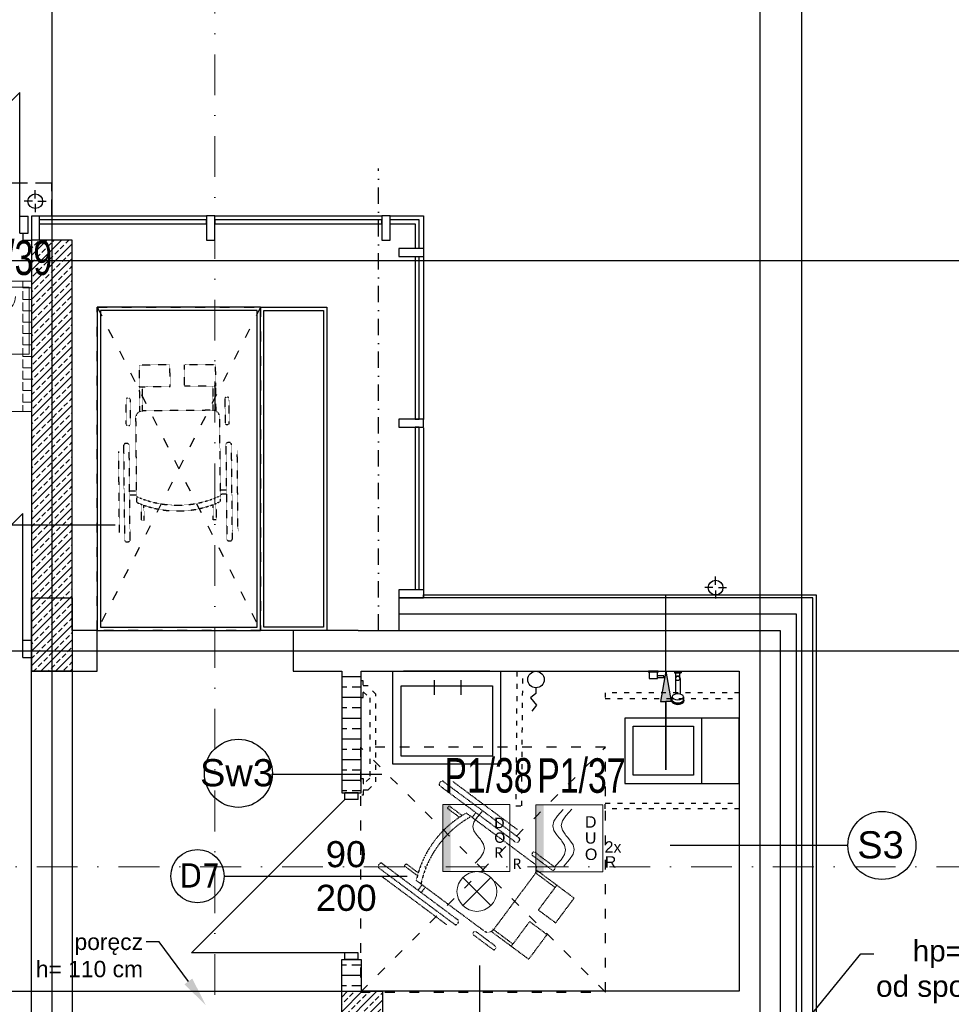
# Model space of a CAD drawing. Header units: millimetres. Extents: x -7023 to 53801, y 9849 to 33561.
# Tile 104 of 256: x 11842 to 12413, y 18926 to 19529. Entities that reach past the tile are written whole.
import ezdxf

# ---------------------------------------------------------------- set-up
doc = ezdxf.new("R2010")
doc.units = ezdxf.units.MM
for name, pattern in [('ACAD_ISO03W100', [30, 12, -18]), ('DASHDOT', [1, 0.5, -0.25, 0, -0.25]), ('DASHDOTX2', [2, 1, -0.5, 0, -0.5]), ('DASHED', [0.75, 0.5, -0.25]), ('DOT', [0.25, 0, -0.25])]:
    doc.linetypes.add(name, pattern=pattern)
doc.layers.get('0').update_dxf_attribs({"lineweight": 9})
doc.layers.add('.IE_podklad', color=252, linetype='Continuous')
doc.layers.add('PA_Instalacja pożarowa', color=1, linetype='Continuous', lineweight=5)
doc.layers.add('PA_Instalacja pożarowa_opis', color=7, linetype='Continuous', lineweight=5)
doc.styles.add('AAT', font='calibri.ttf')
doc.styles.add('Opisowy', font='arial.ttf')
doc.styles.add('q-arch-ARIAL01', font='arial.ttf', dxfattribs={"width": 0.7})
doc.styles.get("Standard").update_dxf_attribs({"font": 'arial.ttf'})
doc.linetypes.add('ZIGZAG', pattern='A,0.00254,-5.08,[131,ltypeshp.shx,S=5.08,R=0,X=-5.08,Y=0],-10.16,[131,ltypeshp.shx,S=5.08,R=180,X=5.08,Y=0],-5.08', length=20.32254)

# ---------------------------------------------------------------- blocks, each defined once
blk = doc.blocks.new('*U72')
at = {"color": 1}
blk.add_wipeout([(-20.5, -20.5), (20.5, -20.5), (20.5, 20.5), (-20.5, 20.5)], dxfattribs=at)
at = {"lineweight": 5}
h = blk.add_hatch(color=1, dxfattribs=at)
h.paths.add_polyline_path([(-15.7, 0), (-15.7, 20.5), (-20.5, 20.5), (-20.5, 0)])
h.paths.add_polyline_path([(-15.7, -20.5), (-15.7, 0), (-20.5, 0), (-20.5, -20.5)])
at = {"color": 1, "linetype": 'Continuous', "lineweight": 5}
for p, q in [((-9.41, 10.54), (-7.3, 13.76)), ((-7.3, 13.76), (-3.78, 17.69)), ((-4.18, 10.63), (-2.07, 13.86)), ((-2.07, 13.86), (1.45, 17.79)), ((-10.11, 7.66), (-9.41, 10.54)), ((-9.41, 4.79), (-10.11, 7.66)), ((-4.89, 7.76), (-4.18, 10.63)), ((-4.18, 4.89), (-4.89, 7.76)), ((-7.84, 2.39), (-9.41, 4.79)), ((-7.3, 1.56), (-7.84, 2.39)), ((-6.18, 0.32), (-7.3, 1.56)), ((-6.18, 0.32), (-5.06, -0.93)), ((-2.61, 2.48), (-4.18, 4.89)), ((-2.07, 1.66), (-2.61, 2.48)), ((-0.95, 0.41), (-2.07, 1.66)), ((-0.95, 0.41), (0.16, -0.84)), ((-5.06, -0.93), (-4.52, -1.75)), ((-4.52, -1.75), (-2.95, -4.16)), ((-2.95, -4.16), (-2.25, -7.03)), ((0.16, -0.84), (0.7, -1.66)), ((0.7, -1.66), (2.27, -4.06)), ((2.27, -4.06), (2.98, -6.94)), ((-2.95, -9.9), (-5.06, -13.13)), ((-2.25, -7.03), (-2.95, -9.9)), ((2.27, -9.81), (0.16, -13.04)), ((2.98, -6.94), (2.27, -9.81)), ((-5.06, -13.13), (-8.58, -17.06)), ((0.16, -13.04), (-3.36, -16.97))]:
    blk.add_line(p, q, dxfattribs=at)
at = {"color": 1, "lineweight": 5}
blk.add_lwpolyline([(-20.5, 20.5), (20.5, 20.5), (20.5, -20.5), (-20.5, -20.5)], close=True, dxfattribs=at)
for s, p in [('D', (9.56, 6.52)), ('U', (9.56, -3.26)), ('2x', (21.62, -8.81)), ('O', (9.56, -13.29)), ('R', (21.74, -17.95))]:
    blk.add_text(s, height=7, dxfattribs=at).set_placement(p)
at = {"color": 1, "flags": 7}
blk.add_attdef('DUO-6046', (13.18, -19.1), '', height=0.7, dxfattribs=at)
blk = doc.blocks.new('WZ-31')
for points in [[(7.09, 7.13), (-7.11, -7.11)], [(7.11, -7.11), (-7.11, 7.11)]]:
    blk.add_lwpolyline(points)
blk.add_circle((0, 0), 10.06)
blk = doc.blocks.new('*U74')
blk.add_wipeout([(-20.5, -20.5), (20.5, -20.5), (20.5, 20.5), (-20.5, 20.5)])
at = {"lineweight": 5}
h = blk.add_hatch(color=256, dxfattribs=at)
h.paths.add_polyline_path([(-15.7, 0), (-15.7, 20.5), (-20.5, 20.5), (-20.5, 0)])
h.paths.add_polyline_path([(-15.7, -20.5), (-15.7, 0), (-20.5, 0), (-20.5, -20.5)])
for p, q in [((-1.55, 9.82), (0.38, 12.77)), ((0.38, 12.77), (3.6, 16.37)), ((-2.19, 7.19), (-1.55, 9.82)), ((-1.55, 4.56), (-2.19, 7.19)), ((-0.11, 2.36), (-1.55, 4.56)), ((0.38, 1.61), (-0.11, 2.36)), ((1.41, 0.47), (0.38, 1.61)), ((1.41, 0.47), (2.43, -0.68)), ((2.43, -0.68), (2.92, -1.43)), ((2.92, -1.43), (4.36, -3.63)), ((4.36, -3.63), (5.01, -6.26)), ((2.43, -11.84), (-0.79, -15.44)), ((4.36, -8.89), (2.43, -11.84)), ((5.01, -6.26), (4.36, -8.89))]:
    blk.add_line(p, q, dxfattribs=at)
blk.add_lwpolyline([(-20.5, 20.5), (20.5, 20.5), (20.5, -20.5), (-20.5, -20.5)], close=True, dxfattribs=at)
at = {"lineweight": 5, "style": 'AAT'}
for s, p in [('D', (11.03, 6.06)), ('O', (11.03, -2.89)), ('R', (11.03, -12.07)), ('R', (22.28, -18.9))]:
    blk.add_text(s, height=6.41, dxfattribs=at).set_placement(p)
blk = doc.blocks.new('ROP-4001M')
blk.add_wipeout([(-21.24, 0), (19.76, 0), (19.76, 41), (-21.24, 41)])
at = {"linetype": 'DOT'}
blk.add_hatch(color=256, dxfattribs=at).paths.add_polyline_path([(-21.24, 41), (-16.43, 41), (-16.43, 0), (-21.24, 0)])
at = {"lineweight": 5}
blk.add_line((1.18, 25.1), (1.18, 5.02), dxfattribs=at)
for points in [[(-21.24, 41), (19.76, 41), (19.76, 0), (-21.24, 0)], [(-21.24, 41), (-16.43, 41), (-16.43, 0), (-21.24, 0)]]:
    blk.add_lwpolyline(points, close=True, dxfattribs=at)
blk.add_arc((1.18, 35.15), 10.04, 180, 0, dxfattribs=at)
blk = doc.blocks.new('umywalka niepeł')
at = {"layer": '.IE_podklad'}
for p, q in [((12.63, 9.75), (12.63, 0.75)), ((29.06, 9.75), (29.06, 0.75))]:
    blk.add_line(p, q, dxfattribs=at)
for points in [[(-12.61, 15.26), (53.39, 15.26), (53.39, -41.74), (-12.61, -41.74)], [(-7.61, 6.26), (48.39, 6.26), (48.39, -36.74), (-7.61, -36.74)]]:
    blk.add_lwpolyline(points, close=True, dxfattribs=at)
blk.add_lwpolyline([(46.79, 15.26), (-6.01, 15.26)], dxfattribs=at)
blk = doc.blocks.new('kibel')
at = {"layer": '.IE_podklad'}
for points in [[(0, 0), (70, 0), (70, 40), (0, 40)], [(70, 40), (46.91, 40), (46.91, 0), (70, 0)], [(5, 35), (41.91, 35), (41.91, 5), (5, 5)]]:
    blk.add_lwpolyline(points, close=True, dxfattribs=at)
blk = doc.blocks.new('A$C4CB01652')
at = {"layer": '.IE_podklad'}
for p, q in [((0, 0), (-0.5, 0)), ((-0.5, 0), (-0.5, -0.49)), ((0, -6), (0, 0)), ((-4.5, -0.49), (-4.5, -5.51)), ((-0.5, -0.49), (-4.5, -0.49)), ((-4.5, -5.51), (-3.81, -5.51)), ((-3.81, -5.51), (-3.81, -9.41)), ((-3.81, -5.51), (-2.78, -5.51)), ((-2.78, -9.41), (-2.78, -5.51)), ((-2.78, -5.51), (-0.5, -5.51)), ((-0.5, -5.51), (-0.5, -0.49)), ((-0.5, -5.51), (-0.5, -6)), ((-0.5, -6), (0, -6)), ((-3.81, -9.41), (-2.78, -9.41)), ((-0.5, -16.02), (-0.5, -20.02))]:
    blk.add_line(p, q, dxfattribs=at)
at = {"layer": '.IE_podklad', "ltscale": 0.03}
for p, q in [((-17.63, -14.24, 0), (-18.14, -14.24, 0)), ((-17.63, -14.52, 0), (-15.65, -14.52, 0)), ((-16.84, -14.52, 0), (-15.65, -14.52, 0)), ((-4.4, -16.62, 0), (-13.95, -16.62, 0)), ((-4.4, -16.72, 0), (-1, -16.72)), ((-17.63, -21.79, 0), (-18.14, -21.79, 0)), ((-17.63, -21.79, 0), (-18.14, -21.79, 0)), ((-17.63, -21.52, 0), (-15.65, -21.52, 0)), ((-16.84, -21.52, 0), (-17.1, -21.67, 0)), ((-15.65, -21.52, 0), (-16.84, -21.52, 0)), ((-4.4, -19.42, 0), (-13.95, -19.42, 0)), ((-4.4, -19.32, 0), (-1, -19.32))]:
    blk.add_line(p, q, dxfattribs=at)
at = {"layer": '.IE_podklad', "ltscale": 0.3}
for p, q in [((0, -16.02), (-1, -16.02)), ((-1, -16.02), (-1, -20.02)), ((0, -16.02), (0, -20.02)), ((0, -20.02), (-1, -20.02))]:
    blk.add_line(p, q, dxfattribs=at)
at = {"layer": '.IE_podklad', "ltscale": 0.03}
blk.add_circle((-4.4, -18.02, 0), 1.3, dxfattribs=at)
blk.add_arc((-4.4, -18.02, 0), 1.4, 270, 90, dxfattribs=at)
for centre, start_param, end_param in [((-18.14, -18.02, 0), 0, 3.141593), ((-17.63, -18.02, 0), -0.384776, 3.526331)]:
    blk.add_ellipse(centre, major_axis=(0, 3.78), ratio=0.563059, start_param=start_param, end_param=end_param, dxfattribs=at)
at = {"layer": '.IE_podklad', "ltscale": 0.03, "extrusion": (0, 0, -1)}
blk.add_ellipse((-17.63, -18.02, 0), major_axis=(0, 3.5), ratio=0.528596, start_param=3.141593, end_param=6.283185, dxfattribs=at)
blk.add_ellipse((-15.65, -18.02, 0), major_axis=(0, 3.5), ratio=0.528596, dxfattribs=at)
blk = doc.blocks.new('A$C1DFA66E7')
at = {"layer": '.IE_podklad'}
blk.add_lwpolyline([(0, 5.07), (0, 8.45), (3.44, 11.29), (-0.26, 15.76), (2.53, 19.42)], dxfattribs=at)
blk.add_circle((0, 0), 5.07, dxfattribs=at)

msp = doc.modelspace()

# ---------------------------------------------------------------- hatches: boundary and pattern name
at = {"layer": '.IE_podklad'}
h = msp.add_hatch(color=256, dxfattribs=at)
h.dxf.hatch_style = 1
h.paths.add_polyline_path([(12238, 19111.62), (12241.27, 19111.62), (12238, 19130.18), (12234.74, 19111.62)])
at = {"layer": '.IE_podklad', "transparency": 33554648}
h = msp.add_hatch(dxfattribs=at)
h.set_pattern_fill('ANSI33', color=256)
h.set_pattern_definition([(45, (36031.774, 13737.027), (-4.490128, 4.490128), []), (45, (36036.264, 13737.027), (-4.490128, 4.490128), [3.175, -1.5875])])
h.paths.add_polyline_path([(12064.56, 18934.18), (12052.06, 18934.18), (12052.06, 18921.68), (12064.56, 18921.68)])
h.paths.add_polyline_path([(12052.06, 18934.18), (12039.56, 18934.18), (12039.56, 18921.68), (12052.06, 18921.68)])
h.paths.add_polyline_path([(12052.06, 18921.68), (12039.56, 18921.68), (12039.56, 18909.18), (12052.06, 18909.18)])
h.paths.add_polyline_path([(12064.56, 18921.68), (12052.06, 18921.68), (12052.06, 18909.18), (12064.56, 18909.18)])

# ---------------------------------------------------------------- linework, layer by layer
at = {"layer": '.IE_podklad', "ltscale": 25}
for p, q in [((11862.06, 19964.01), (11862.06, 17871.88)), ((12295.56, 19964.01), (12295.56, 17871.88)), ((12321.06, 19964.01), (12321.06, 17871.88)), ((10554.1, 19381.68), (13853.09, 19381.68)), ((10554.1, 19142.68), (13536.66, 19142.68))]:
    msp.add_line(p, q, dxfattribs=at)
at = {"layer": '.IE_podklad', "linetype": 'DASHDOT', "lineweight": 13, "ltscale": 50}
msp.add_line((11961.89, 19708.42), (11961.89, 18923.91), dxfattribs=at)
at = {"layer": '.IE_podklad'}
for p, q in [((11762.06, 19404.35), (11842.37, 19484.67)), ((11842.37, 19404.35), (11842.37, 19484.67)), ((11842.37, 19408.82), (11847.56, 19408.82)), ((11842.37, 19398.46), (11842.37, 19408.82)), ((11847.56, 19398.46), (11847.56, 19408.82)), ((11849.56, 19409.18), (11956.79, 19409.18)), ((11956.79, 19406.63), (11854.56, 19406.63)), ((11956.79, 19404.13), (11956.79, 19406.63)), ((11961.79, 19409.18), (12064.22, 19409.18)), ((12064.22, 19406.63), (11961.79, 19406.63)), ((12069.22, 19409.18), (12089.56, 19409.18)), ((12087.01, 19406.63), (12069.22, 19406.63)), ((12087.01, 19389.18), (12087.01, 19406.63)), ((12089.56, 19409.18), (12089.56, 19389.18)), ((11854.56, 19404.13), (11956.79, 19404.13)), ((11961.79, 19404.13), (12064.22, 19404.13)), ((12069.22, 19404.13), (12084.51, 19404.13)), ((12084.51, 19404.13), (12084.51, 19389.18)), ((11842.37, 19398.46), (11847.56, 19398.46)), ((11844.25, 19398.57), (11844.25, 19394.18)), ((11844.25, 19394.18), (11849.56, 19394.18)), ((11849.56, 19393.83), (11849.9, 19394.18)), ((11849.56, 19384.85), (11858.88, 19394.18)), ((11849.56, 19375.87), (11867.86, 19394.18)), ((11874.56, 19394.18), (11849.56, 19394.18)), ((11849.56, 19389.34), (11850.31, 19390.1)), ((11851.43, 19391.22), (11853.68, 19393.47)), ((11855.92, 19386.73), (11858.17, 19388.98)), ((11859.29, 19390.1), (11861.54, 19392.34)), ((11862.66, 19393.47), (11863.37, 19394.18)), ((11867.15, 19388.98), (11869.39, 19391.22)), ((11870.52, 19392.34), (11872.35, 19394.18)), ((11874.56, 19175.18), (11874.56, 19394.18)), ((11956.79, 19394.18), (11961.79, 19394.18)), ((12064.22, 19394.18), (12069.22, 19394.18)), ((12089.56, 19389.18), (12074.56, 19389.18)), ((12074.56, 19389.18), (12074.56, 19384.18)), ((12089.56, 19389.18), (12089.56, 19384.18)), ((11852.56, 19383.36), (11854.8, 19385.61)), ((11860.41, 19382.24), (11862.66, 19384.49)), ((11863.78, 19385.61), (11866.03, 19387.85)), ((11868.27, 19381.12), (11870.52, 19383.36)), ((11871.64, 19384.49), (11873.88, 19386.73)), ((12074.56, 19384.18), (12089.56, 19384.18)), ((12084.51, 19384.18), (12084.51, 19284.62)), ((12087.01, 19284.62), (12087.01, 19384.18)), ((12089.56, 19384.18), (12089.56, 19284.31)), ((11849.56, 19380.36), (11851.43, 19382.24)), ((11853.68, 19375.51), (11855.92, 19377.75)), ((11857.05, 19378.87), (11859.29, 19381.12)), ((11861.54, 19374.38), (11863.78, 19376.63)), ((11864.9, 19377.75), (11867.15, 19380)), ((11872.76, 19376.63), (11874.56, 19378.42)), ((11850.31, 19372.14), (11852.56, 19374.38)), ((11858.17, 19371.02), (11860.41, 19373.26)), ((11866.03, 19369.89), (11868.27, 19372.14)), ((11869.39, 19373.26), (11871.64, 19375.51)), ((11851.43, 19364.28), (11853.68, 19366.53)), ((11854.8, 19367.65), (11857.05, 19369.89)), ((11859.29, 19363.16), (11861.54, 19365.4)), ((11862.66, 19366.53), (11864.9, 19368.77)), ((11867.15, 19362.04), (11869.39, 19364.28)), ((11870.52, 19365.4), (11872.76, 19367.65)), ((11873.88, 19368.77), (11874.56, 19369.44)), ((11852.56, 19356.42), (11854.8, 19358.67)), ((11855.92, 19359.79), (11858.17, 19362.04)), ((11863.78, 19358.67), (11866.03, 19360.91)), ((11871.64, 19357.55), (11873.88, 19359.79)), ((11857.05, 19351.93), (11859.29, 19354.18)), ((11860.41, 19355.3), (11862.66, 19357.55)), ((11864.9, 19350.81), (11867.15, 19353.05)), ((11868.27, 19354.18), (11870.52, 19356.42)), ((11853.68, 19348.56), (11855.92, 19350.81)), ((11858.17, 19344.07), (11860.41, 19346.32)), ((11861.54, 19347.44), (11863.78, 19349.69)), ((11869.39, 19346.32), (11871.64, 19348.56)), ((11872.76, 19349.69), (11874.56, 19351.48)), ((11854.8, 19340.71), (11857.05, 19342.95)), ((11862.66, 19339.58), (11864.9, 19341.83)), ((11866.03, 19342.95), (11868.27, 19345.2)), ((11870.52, 19338.46), (11872.76, 19340.71)), ((11873.88, 19341.83), (11874.56, 19342.5)), ((11851.43, 19337.34), (11853.68, 19339.58)), ((11855.92, 19332.85), (11858.17, 19335.09)), ((11859.29, 19336.22), (11861.54, 19338.46)), ((11867.15, 19335.09), (11869.39, 19337.34)), ((11852.56, 19329.48), (11854.8, 19331.73)), ((11860.41, 19328.36), (11862.66, 19330.6)), ((11863.78, 19331.73), (11866.03, 19333.97)), ((11868.27, 19327.24), (11870.52, 19329.48)), ((11871.64, 19330.6), (11873.88, 19332.85)), ((11853.68, 19321.62), (11855.92, 19323.87)), ((11857.05, 19324.99), (11859.29, 19327.24)), ((11861.54, 19320.5), (11863.78, 19322.75)), ((11864.9, 19323.87), (11867.15, 19326.11)), ((11872.76, 19322.75), (11874.56, 19324.54)), ((11849.56, 19295.05), (11874.56, 19320.05)), ((11850.31, 19318.26), (11852.56, 19320.5)), ((11854.8, 19313.77), (11857.05, 19316.01)), ((11858.17, 19317.13), (11860.41, 19319.38)), ((11866.03, 19316.01), (11868.27, 19318.26)), ((11869.39, 19319.38), (11871.64, 19321.62)), ((11849.56, 19286.07), (11874.56, 19311.07)), ((11851.43, 19310.4), (11853.68, 19312.64)), ((11859.29, 19309.28), (11861.54, 19311.52)), ((11862.66, 19312.64), (11864.9, 19314.89)), ((11867.15, 19308.15), (11869.39, 19310.4)), ((11870.52, 19311.52), (11872.76, 19313.77)), ((11873.88, 19314.89), (11874.56, 19315.56)), ((11849.56, 19308.52), (11850.31, 19309.28)), ((11852.56, 19302.54), (11854.8, 19304.79)), ((11855.92, 19305.91), (11858.17, 19308.15)), ((11863.78, 19304.79), (11866.03, 19307.03)), ((11871.64, 19303.66), (11873.88, 19305.91)), ((11849.56, 19277.09), (11874.56, 19302.09)), ((11849.56, 19299.54), (11851.43, 19301.42)), ((11857.05, 19298.05), (11859.29, 19300.3)), ((11860.41, 19301.42), (11862.66, 19303.66)), ((11864.9, 19296.93), (11867.15, 19299.17)), ((11868.27, 19300.3), (11870.52, 19302.54)), ((11849.56, 19268.11), (11874.56, 19293.11)), ((11850.31, 19291.32), (11852.56, 19293.56)), ((11853.68, 19294.68), (11855.92, 19296.93)), ((11858.17, 19290.19), (11860.41, 19292.44)), ((11861.54, 19293.56), (11863.78, 19295.81)), ((11869.39, 19292.44), (11871.64, 19294.68)), ((11872.76, 19295.81), (11874.56, 19297.6)), ((11854.8, 19286.83), (11857.05, 19289.07)), ((11862.66, 19285.7), (11864.9, 19287.95)), ((11866.03, 19289.07), (11868.27, 19291.32)), ((11870.52, 19284.58), (11872.76, 19286.83)), ((11873.88, 19287.95), (11874.56, 19288.62)), ((11849.56, 19259.13), (11874.56, 19284.13)), ((11849.56, 19281.58), (11850.31, 19282.34)), ((11851.43, 19283.46), (11853.68, 19285.7)), ((11855.92, 19278.97), (11858.17, 19281.21)), ((11859.29, 19282.34), (11861.54, 19284.58)), ((11863.78, 19277.85), (11866.03, 19280.09)), ((11867.15, 19281.21), (11869.39, 19283.46)), ((12074.56, 19284.62), (12074.56, 19279.62)), ((12084.51, 19284.62), (12087.01, 19284.62)), ((11849.56, 19250.15), (11874.56, 19275.15)), ((11849.56, 19272.6), (11851.43, 19274.48)), ((11852.56, 19275.6), (11854.8, 19277.85)), ((11860.41, 19274.48), (11862.66, 19276.72)), ((11868.27, 19273.36), (11870.52, 19275.6)), ((11871.64, 19276.72), (11873.88, 19278.97)), ((12084.51, 19279.62), (12084.51, 19180.07)), ((12087.01, 19279.62), (12084.51, 19279.62)), ((12087.01, 19180.07), (12087.01, 19279.62)), ((12089.56, 19279.31), (12089.56, 19175.07)), ((11853.68, 19267.74), (11855.92, 19269.99)), ((11857.05, 19271.11), (11859.29, 19273.36)), ((11861.54, 19266.62), (11863.78, 19268.87)), ((11864.9, 19269.99), (11867.15, 19272.23)), ((11869.39, 19265.5), (11871.64, 19267.74)), ((11872.76, 19268.87), (11874.56, 19270.66)), ((11849.56, 19241.17), (11874.56, 19266.17)), ((11850.31, 19264.37), (11852.56, 19266.62)), ((11854.8, 19259.88), (11857.05, 19262.13)), ((11858.17, 19263.25), (11860.41, 19265.5)), ((11866.03, 19262.13), (11868.27, 19264.37)), ((11873.88, 19261.01), (11874.56, 19261.68)), ((11849.56, 19232.19), (11874.56, 19257.19)), ((11851.43, 19256.52), (11853.68, 19258.76)), ((11859.29, 19255.39), (11861.54, 19257.64)), ((11862.66, 19258.76), (11864.9, 19261.01)), ((11867.15, 19254.27), (11869.39, 19256.52)), ((11870.52, 19257.64), (11872.76, 19259.88)), ((11849.56, 19254.64), (11850.31, 19255.39)), ((11852.56, 19248.66), (11854.8, 19250.9)), ((11855.92, 19252.03), (11858.17, 19254.27)), ((11860.41, 19247.54), (11862.66, 19249.78)), ((11863.78, 19250.9), (11866.03, 19253.15)), ((11871.64, 19249.78), (11873.88, 19252.03)), ((11849.56, 19223.21), (11874.56, 19248.21)), ((11849.56, 19245.66), (11851.43, 19247.54)), ((11857.05, 19244.17), (11859.29, 19246.41)), ((11864.9, 19243.05), (11867.15, 19245.29)), ((11868.27, 19246.41), (11870.52, 19248.66)), ((11872.76, 19241.92), (11874.56, 19243.72)), ((11849.56, 19214.23), (11874.56, 19239.23)), ((11850.31, 19237.43), (11852.56, 19239.68)), ((11853.68, 19240.8), (11855.92, 19243.05)), ((11858.17, 19236.31), (11860.41, 19238.56)), ((11861.54, 19239.68), (11863.78, 19241.92)), ((11869.39, 19238.56), (11871.64, 19240.8)), ((11851.43, 19229.58), (11853.68, 19231.82)), ((11854.8, 19232.94), (11857.05, 19235.19)), ((11862.66, 19231.82), (11864.9, 19234.07)), ((11866.03, 19235.19), (11868.27, 19237.43)), ((11870.52, 19230.7), (11872.76, 19232.94)), ((11873.88, 19234.07), (11874.56, 19234.74)), ((11762.06, 19144.7), (11844.25, 19226.9)), ((11844.25, 19144.7), (11844.25, 19226.9)), ((11849.56, 19205.25), (11874.56, 19230.25)), ((11849.56, 19227.7), (11850.31, 19228.45)), ((11855.92, 19225.09), (11858.17, 19227.33)), ((11859.29, 19228.45), (11861.54, 19230.7)), ((11863.78, 19223.96), (11866.03, 19226.21)), ((11867.15, 19227.33), (11869.39, 19229.58)), ((11833.44, 19219.9), (11900.91, 19219.9)), ((11849.56, 19196.27), (11874.56, 19221.27)), ((11849.56, 19218.72), (11851.43, 19220.6)), ((11852.56, 19221.72), (11854.8, 19223.96)), ((11857.05, 19217.23), (11859.29, 19219.47)), ((11860.41, 19220.6), (11862.66, 19222.84)), ((11868.27, 19219.47), (11870.52, 19221.72)), ((11871.64, 19222.84), (11873.88, 19225.09)), ((11853.68, 19213.86), (11855.92, 19216.11)), ((11861.54, 19212.74), (11863.78, 19214.98)), ((11864.9, 19216.11), (11867.15, 19218.35)), ((11869.39, 19211.62), (11871.64, 19213.86)), ((11872.76, 19214.98), (11874.56, 19216.78)), ((11849.56, 19187.29), (11874.56, 19212.29)), ((11850.31, 19210.49), (11852.56, 19212.74)), ((11854.8, 19206), (11857.05, 19208.25)), ((11858.17, 19209.37), (11860.41, 19211.62)), ((11866.03, 19208.25), (11868.27, 19210.49)), ((11873.88, 19207.13), (11874.56, 19207.8)), ((11849.56, 19178.31), (11874.56, 19203.31)), ((11849.56, 19200.76), (11850.31, 19201.51)), ((11851.43, 19202.64), (11853.68, 19204.88)), ((11859.29, 19201.51), (11861.54, 19203.76)), ((11862.66, 19204.88), (11864.9, 19207.13)), ((11867.15, 19200.39), (11869.39, 19202.64)), ((11870.52, 19203.76), (11872.76, 19206)), ((11852.56, 19194.78), (11854.8, 19197.02)), ((11855.92, 19198.15), (11858.17, 19200.39)), ((11860.41, 19193.66), (11862.66, 19195.9)), ((11863.78, 19197.02), (11866.03, 19199.27)), ((11871.64, 19195.9), (11873.88, 19198.15)), ((11849.56, 19169.33), (11874.56, 19194.33)), ((11849.56, 19191.78), (11851.43, 19193.66)), ((11857.05, 19190.29), (11859.29, 19192.53)), ((11864.9, 19189.17), (11867.15, 19191.41)), ((11868.27, 19192.53), (11870.52, 19194.78)), ((11872.76, 19188.04), (11874.56, 19189.84)), ((11849.56, 19160.35), (11874.56, 19185.35)), ((11850.31, 19183.55), (11852.56, 19185.8)), ((11853.68, 19186.92), (11855.92, 19189.17)), ((11858.17, 19182.43), (11860.41, 19184.68)), ((11861.54, 19185.8), (11863.78, 19188.04)), ((11866.03, 19181.31), (11868.27, 19183.55)), ((11869.39, 19184.68), (11871.64, 19186.92)), ((11851.43, 19175.69), (11853.68, 19177.94)), ((11854.8, 19179.06), (11857.05, 19181.31)), ((11862.66, 19177.94), (11864.9, 19180.18)), ((11870.52, 19176.82), (11872.76, 19179.06)), ((11873.88, 19180.18), (11874.56, 19180.86)), ((12074.56, 19180.07), (12074.56, 19175.18)), ((12089.56, 19180.07), (12089.56, 19175.07)), ((11849.56, 19151.37), (11874.56, 19176.37)), ((11849.56, 19175.18), (11874.56, 19175.18)), ((11849.56, 19130.18), (11849.56, 19175.18)), ((11849.56, 19173.82), (11850.31, 19174.57)), ((11855.92, 19171.2), (11858.17, 19173.45)), ((11859.29, 19174.57), (11861.54, 19176.82)), ((11863.78, 19170.08), (11866.03, 19172.33)), ((11867.15, 19173.45), (11869.39, 19175.69)), ((11871.64, 19168.96), (11873.88, 19171.2)), ((11874.56, 19155.18), (11874.56, 19175.18)), ((11874.56, 19175.18), (11874.56, 19130.18)), ((12308.06, 19175.18), (12074.56, 19175.18)), ((12074.56, 19175.07), (12074.56, 19155.18)), ((12089.56, 19175.07), (12089.56, 19177.07)), ((12089.56, 19177.07), (12328.06, 19177.07)), ((12238, 19130.18), (12238, 19177.07)), ((12328.06, 19175.18), (12308.06, 19175.18)), ((12328.06, 19177.07), (12330.06, 19177.07)), ((12328.06, 18909.18), (12328.06, 19175.18)), ((12330.06, 19177.07), (12330.06, 18909.18)), ((11849.56, 19142.39), (11874.56, 19167.39)), ((11849.56, 19164.84), (11851.43, 19166.71)), ((11852.56, 19167.84), (11854.8, 19170.08)), ((11857.05, 19163.35), (11859.29, 19165.59)), ((11860.41, 19166.71), (11862.66, 19168.96)), ((11868.27, 19165.59), (11870.52, 19167.84)), ((11853.68, 19159.98), (11855.92, 19162.22)), ((11861.54, 19158.86), (11863.78, 19161.1)), ((11864.9, 19162.22), (11867.15, 19164.47)), ((11869.39, 19157.73), (11871.64, 19159.98)), ((11872.76, 19161.1), (11874.56, 19162.9)), ((11849.56, 19133.41), (11874.56, 19158.41)), ((11849.56, 19155.18), (11849.56, 19155.18)), ((11849.56, 19155.18), (11849.56, 19130.18)), ((11850.31, 19156.61), (11852.56, 19158.86)), ((11854.8, 19152.12), (11857.05, 19154.37)), ((11858.17, 19155.49), (11860.41, 19157.73)), ((11862.66, 19151), (11864.9, 19153.24)), ((11866.03, 19154.37), (11868.27, 19156.61)), ((11873.88, 19153.24), (11874.56, 19153.92)), ((11889.85, 19155.18), (11874.56, 19155.18)), ((11889.85, 19130.18), (11889.85, 19155.18)), ((12049.56, 19155.18), (12009.89, 19155.18)), ((12009.89, 19155.18), (12009.89, 19130.18)), ((12049.56, 19155.18), (12074.56, 19155.18)), ((12074.56, 19155.18), (12308.06, 19155.18)), ((12308.06, 19155.18), (12308.06, 18909.18)), ((11844.25, 19149.28), (11849.56, 19149.28)), ((11844.25, 19138.68), (11844.25, 19149.28)), ((11849.56, 19138.68), (11849.56, 19149.28)), ((11849.56, 19146.88), (11850.31, 19147.63)), ((11851.43, 19148.75), (11853.68, 19151)), ((11855.31, 19130.18), (11874.56, 19149.43)), ((11859.29, 19147.63), (11861.54, 19149.88)), ((11867.15, 19146.51), (11869.39, 19148.75)), ((11870.52, 19149.88), (11872.76, 19152.12)), ((11852.56, 19140.9), (11854.8, 19143.14)), ((11855.92, 19144.26), (11858.17, 19146.51)), ((11860.41, 19139.77), (11862.66, 19142.02)), ((11863.78, 19143.14), (11866.03, 19145.39)), ((11871.64, 19142.02), (11873.88, 19144.26)), ((11844.25, 19138.68), (11849.56, 19138.68)), ((11849.56, 19137.9), (11851.43, 19139.77)), ((11853.68, 19133.04), (11855.92, 19135.28)), ((11857.05, 19136.41), (11859.29, 19138.65)), ((11864.29, 19130.18), (11874.56, 19140.45)), ((11864.9, 19135.28), (11867.15, 19137.53)), ((11868.27, 19138.65), (11870.52, 19140.9)), ((11872.76, 19134.16), (11874.56, 19135.96)), ((11849.56, 19130.18), (11874.56, 19130.18)), ((11874.56, 19130.18), (11849.56, 19130.18)), ((11850.82, 19130.18), (11852.56, 19131.92)), ((11859.8, 19130.18), (11860.41, 19130.79)), ((11861.54, 19131.92), (11863.78, 19134.16)), ((11869.39, 19130.79), (11871.64, 19133.04)), ((11873.27, 19130.18), (11874.56, 19131.47)), ((11874.56, 19130.18), (11889.85, 19130.18)), ((12009.89, 19130.18), (12039.56, 19130.18)), ((12039.56, 19130.18), (12039.56, 19055.68)), ((12051.56, 19130.18), (12283.06, 19130.18)), ((12051.56, 19055.68), (12051.56, 19130.18)), ((12283.06, 19130.18), (12283.06, 18934.18)), ((12039.56, 19126.93), (12051.56, 19126.93)), ((12039.56, 19120.58), (12042.72, 19120.58)), ((12045.9, 19120.58), (12051.56, 19120.58)), ((12039.56, 19114.23), (12051.56, 19114.23)), ((12039.56, 19107.88), (12042.72, 19107.88)), ((12045.9, 19107.88), (12051.56, 19107.88)), ((12039.56, 19101.53), (12051.56, 19101.53)), ((12039.56, 19095.18), (12042.72, 19095.18)), ((12045.9, 19095.18), (12051.56, 19095.18)), ((12039.56, 19088.83), (12051.56, 19088.83)), ((12039.56, 19082.48), (12042.72, 19082.48)), ((12045.9, 19082.48), (12051.56, 19082.48)), ((12039.56, 19076.13), (12051.56, 19076.13)), ((12039.56, 19069.78), (12042.72, 19069.78)), ((12045.9, 19069.78), (12051.56, 19069.78)), ((11996.58, 19067.2), (12064.05, 19067.2)), ((12039.56, 19063.43), (12051.56, 19063.43)), ((12039.56, 19057.08), (12042.72, 19057.08)), ((12045.9, 19057.08), (12051.56, 19057.08)), ((12041.56, 19051.68), (11947.56, 18957.68)), ((12039.56, 19055.68), (12051.56, 19055.68)), ((12041.56, 19051.68), (12041.56, 19055.68)), ((12049.56, 19055.68), (12041.56, 19055.68)), ((12049.56, 19051.68), (12041.56, 19051.68)), ((12049.56, 19051.68), (12049.56, 19055.68)), ((12240.72, 19023.67), (12349.71, 19023.67)), ((11967.53, 19004.68), (12079.71, 19004.68)), ((12041.56, 18957.68), (11947.56, 18957.68)), ((12041.56, 18953.68), (12041.56, 18957.68)), ((12049.56, 18957.68), (12041.56, 18957.68)), ((12049.56, 18953.68), (12049.56, 18957.68)), ((12039.56, 18909.18), (12039.56, 18953.68)), ((12039.56, 18953.68), (12051.56, 18953.68)), ((12039.56, 18950.38), (12042.5, 18950.38)), ((12049.56, 18953.68), (12041.56, 18953.68)), ((12045.67, 18950.38), (12051.56, 18950.38)), ((12051.56, 18953.68), (12051.56, 18934.18)), ((12124.15, 18882.39), (12124.15, 18949.86)), ((12039.56, 18944.03), (12051.56, 18944.03)), ((12039.56, 18937.68), (12042.5, 18937.68)), ((12045.67, 18937.68), (12051.56, 18937.68)), ((12283.06, 18934.18), (12051.56, 18934.18))]:
    msp.add_line(p, q, dxfattribs=at)
at = {"layer": '.IE_podklad', "linetype": 'DASHDOTX2', "ltscale": 10}
for p, q in [((12062.06, 19155.18), (12062.06, 19438.08)), ((11578.18, 19381.68), (12214.83, 19381.68))]:
    msp.add_line(p, q, dxfattribs=at)
at = {"layer": '.IE_podklad', "linetype": 'DASHED', "ltscale": 20}
for p, q in [((11862.06, 19429.18), (11664.06, 19429.18)), ((11862.06, 19409.18), (11862.06, 19429.18))]:
    msp.add_line(p, q, dxfattribs=at)
at = {"layer": '.IE_podklad', "linetype": 'Continuous'}
for p, q in [((11851.86, 19419.75), (11851.86, 19424.79)), ((11850.18, 19418.07), (11845.14, 19418.07)), ((11851.86, 19416.39), (11851.86, 19411.35)), ((11853.54, 19418.07), (11858.58, 19418.07)), ((12268.58, 19183.1), (12268.58, 19188.14)), ((12266.9, 19181.42), (12261.86, 19181.42)), ((12268.58, 19179.74), (12268.58, 19174.7)), ((12270.26, 19181.42), (12275.3, 19181.42))]:
    msp.add_line(p, q, dxfattribs=at)
at = {"layer": '.IE_podklad', "extrusion": (0, 0, -1)}
for p, q in [((11849.56, 19408.82), (11849.56, 19393.82)), ((11854.56, 19394.18), (11854.56, 19409.18)), ((11961.79, 19409.18), (11956.79, 19409.18)), ((11956.79, 19409.18), (11956.79, 19394.18)), ((11961.79, 19394.18), (11961.79, 19409.18)), ((12069.22, 19409.18), (12064.22, 19409.18)), ((12064.22, 19409.18), (12064.22, 19394.18)), ((12069.22, 19394.18), (12069.22, 19409.18)), ((12089.56, 19284.62), (12074.56, 19284.62)), ((12089.56, 19279.62), (12089.56, 19284.62)), ((12074.56, 19279.62), (12089.56, 19279.62)), ((12089.56, 19180.07), (12074.56, 19180.07)), ((12074.56, 19175.07), (12089.56, 19175.07))]:
    msp.add_line(p, q, dxfattribs=at)
at = {"layer": '.IE_podklad', "lineweight": 25}
for p, q in [((11961.79, 19406.63), (11961.79, 19404.13)), ((12064.22, 19404.13), (12064.22, 19406.63))]:
    msp.add_line(p, q, dxfattribs=at)
at = {"layer": '.IE_podklad', "lineweight": 13}
for p, q in [((11659.56, 19369.18), (11849.56, 19369.18)), ((11844.22, 19316.04), (11844.22, 19321.12)), ((11844.22, 19316.04), (11849.3, 19316.04)), ((11844.22, 19309.06), (11844.22, 19314.14)), ((11844.22, 19309.06), (11849.3, 19309.06)), ((11844.22, 19302.07), (11844.22, 19307.15)), ((11844.22, 19302.07), (11849.3, 19302.07)), ((11844.22, 19295.09), (11844.22, 19300.17)), ((11844.22, 19295.09), (11849.3, 19295.09)), ((11844.22, 19289.18), (11844.22, 19293.18)), ((11849.56, 19289.18), (11659.56, 19289.18))]:
    msp.add_line(p, q, dxfattribs=at)
at = {"layer": '.IE_podklad', "linetype": 'ACAD_ISO03W100', "ltscale": 0.5}
for p, q in [((11889.85, 19353.18), (11989.85, 19155.18)), ((11989.85, 19353.18), (11889.85, 19155.18))]:
    msp.add_line(p, q, dxfattribs=at)
at = {"layer": '.IE_podklad', "linetype": 'ACAD_ISO03W100', "ltscale": 0.004}
for p, q in [((11915.59, 19304.44), (11915.73, 19289.18)), ((11917.31, 19304.45), (11917.45, 19289.19)), ((11960.53, 19304.86), (11960.68, 19289.6)), ((11962.25, 19304.87), (11962.39, 19289.61)), ((11960.5, 19290.03), (11917.61, 19289.63)), ((11913.35, 19285.29), (11913.84, 19233.69)), ((11965.33, 19234.18), (11964.84, 19285.77)), ((11903.45, 19215.26), (11902.99, 19264.69)), ((11976.06, 19215.94), (11975.6, 19265.37)), ((11913.77, 19240.52), (11909.68, 19240.48)), ((11913.8, 19238.05), (11909.7, 19238.01)), ((11968.9, 19241.04), (11965.26, 19241)), ((11968.92, 19238.57), (11965.29, 19238.53)), ((11916.65, 19232.52), (11916.74, 19222.55)), ((11918.53, 19222.57), (11918.44, 19231.86)), ((11960.85, 19222.97), (11960.76, 19232.26)), ((11962.54, 19232.95), (11962.63, 19222.98)), ((11916.74, 19222.55), (11918.53, 19222.57)), ((11962.63, 19222.98), (11960.85, 19222.97)), ((12077.94, 19010.91), (12079, 19012.33)), ((12085.94, 19004.95), (12077.94, 19010.91)), ((12079, 19012.33), (12086.46, 19006.79)), ((12064.22, 19004.46), (12103.87, 18974.95)), ((12126.62, 18971.19), (12085.23, 19001.99)), ((12088.72, 18999.39), (12086.28, 18996.1)), ((12090.7, 18997.91), (12088.26, 18994.63)), ((12144.43, 18963.08), (12132.19, 18972.19)), ((12143.4, 18961.7), (12131.16, 18970.81))]:
    msp.add_line(p, q, dxfattribs=at)
at = {"layer": '.IE_podklad', "linetype": 'ZIGZAG'}
for p, q in [((12318.06, 19165.18), (12074.56, 19165.18)), ((12318.06, 18909.18), (12318.06, 19165.18))]:
    msp.add_line(p, q, dxfattribs=at)
at = {"layer": '.IE_podklad', "ltscale": 0.5}
for p, q in [((11849.55, 18409.88), (11849.56, 19130.18)), ((11849.56, 19130.18), (11874.56, 19130.18)), ((11874.56, 19130.18), (11874.55, 18408.47)), ((10921.06, 18934.18), (12039.56, 18934.18))]:
    msp.add_line(p, q, dxfattribs=at)
at = {"layer": '.IE_podklad', "linetype": 'ByBlock', "lineweight": -2}
for p, q in [((11927.86, 18964.38), (11919.86, 18964.38)), ((12357.52, 18957.13), (12365.52, 18957.13))]:
    msp.add_line(p, q, dxfattribs=at)
at = {"layer": '.IE_podklad', "ltscale": 0.3}
for points in [[(11889.85, 19353.18), (11889.85, 19155.18), (11989.85, 19155.18), (11989.85, 19353.18)], [(11989.85, 19353.18), (12030.35, 19353.18), (12030.35, 19155.18), (11989.85, 19155.18)], [(11891.85, 19351.18), (11891.85, 19157.18), (11987.85, 19157.18), (11987.85, 19351.18)], [(11991.85, 19351.18), (12028.35, 19351.18), (12028.35, 19157.18), (11991.85, 19157.18)]]:
    msp.add_lwpolyline(points, close=True, dxfattribs=at)
at = {"layer": '.IE_podklad', "linetype": 'ACAD_ISO03W100', "ltscale": 0.5}
msp.add_lwpolyline([(11889.85, 19353.18), (11989.85, 19353.18), (11989.85, 19155.18), (11889.85, 19155.18)], close=True, dxfattribs=at)
at = {"layer": '.IE_podklad', "linetype": 'ACAD_ISO03W100', "ltscale": 0.004}
for points in [[(11915.46, 19317.69), (11915.59, 19304.44), (11934.48, 19304.61), (11934.35, 19317.87)], [(11962.12, 19318.13), (11962.25, 19304.87), (11943.36, 19304.7), (11943.24, 19317.95)], [(12181.9, 18991.22), (12171.26, 18999.14), (12159.99, 18983.98), (12170.62, 18976.07)], [(12154.04, 18953.79), (12143.4, 18961.7), (12154.68, 18976.86), (12165.32, 18968.94)]]:
    msp.add_lwpolyline(points, close=True, dxfattribs=at)
for points in [[(11969.65, 19298.01), (11968.88, 19298, 0.414214), (11968.03, 19297.13), (11968.17, 19282.13, 0.414214), (11969.04, 19281.28), (11969.81, 19281.28, 0.414214), (11970.66, 19282.15), (11970.52, 19297.16, 0.414214)], [(11908.31, 19297.43), (11909.09, 19297.44, -0.414214), (11909.95, 19296.59), (11910.1, 19281.58, -0.414214), (11909.24, 19280.72), (11908.47, 19280.71, -0.414214), (11907.6, 19281.56), (11907.46, 19296.56, -0.414214)], [(11908.11, 19269.66), (11907.25, 19269.66, 0.414214), (11905.98, 19268.35), (11906.52, 19210.74, 0.414214), (11907.82, 19209.46), (11908.68, 19209.47, 0.414214), (11909.96, 19210.77), (11909.42, 19268.39, 0.414214)], [(11970.77, 19270.25), (11969.91, 19270.24, 0.414214), (11968.64, 19268.94), (11969.18, 19211.32, 0.414214), (11970.48, 19210.05), (11971.34, 19210.05, 0.414214), (11972.62, 19211.36), (11972.08, 19268.97, 0.414214)], [(12133.46, 18959.96), (12133.92, 18960.58, 0.414214), (12133.74, 18961.78), (12121.71, 18970.74, 0.414214), (12120.5, 18970.56), (12120.04, 18969.94, 0.414214), (12120.22, 18968.74), (12132.26, 18959.78, 0.414214)]]:
    msp.add_lwpolyline(points, format="xyb", close=True, dxfattribs=at)
at = {"layer": '.IE_podklad'}
for points in [[(12238, 19130.18), (12234.74, 19111.62), (12238, 19111.62), (12238, 19069.73)], [(12238, 19130.18), (12241.27, 19111.62), (12238, 19111.62), (12238, 19069.73)], [(12238, 19069.73), (12238, 19111.62)], [(12238, 19069.73), (12238, 19111.62)]]:
    msp.add_lwpolyline(points, dxfattribs=at)
at = {"layer": '.IE_podklad', "linetype": 'ACAD_ISO03W100', "ltscale": 0.25}
for points in [[(12051.89, 19114.2), (12052.72, 19114.2), (12052.72, 19124.35), (12051.89, 19124.35)], [(12052.72, 19057.5), (12055.67, 19057.5), (12060.54, 19062.37), (12060.54, 19116.1), (12055.67, 19121.17), (12052.72, 19121.17)], [(12052.72, 19117.66), (12056.73, 19113.96), (12056.73, 19064.69), (12053.04, 19061.31), (12052.72, 19061.31)], [(12283.12, 19117.06), (12201, 19117.06), (12201, 19113.45), (12283.12, 19113.45)], [(12051.89, 19064.49), (12052.72, 19064.49), (12052.72, 19054.33), (12051.89, 19054.33)]]:
    msp.add_lwpolyline(points, dxfattribs=at)
at = {"layer": '.IE_podklad', "linetype": 'ByBlock', "lineweight": -2}
for points in [[(11945.64, 18940.18), (11927.86, 18964.38)], [(12293.22, 18878.14), (12357.52, 18957.13)]]:
    msp.add_lwpolyline(points, dxfattribs=at)
at = {"layer": '.IE_podklad'}
msp.add_lwpolyline([(12039.56, 18934.18), (12064.56, 18934.18), (12064.56, 18909.18), (12039.56, 18909.18)], close=True, dxfattribs=at)
at = {"layer": '.IE_podklad', "linetype": 'Continuous'}
for centre, radius in [((11851.86, 19418.07), 4.5), ((12268.58, 19181.42), 4.5), ((11951.22, 19004.68), 16.31)]:
    msp.add_circle(centre, radius, dxfattribs=at)
at = {"layer": '.IE_podklad'}
for centre in [(11976.3, 19067.67), (12370.43, 19023.51)]:
    msp.add_circle(centre, 20.85, dxfattribs=at)
at = {"layer": '.IE_podklad', "linetype": 'ACAD_ISO03W100', "ltscale": 0.004}
for centre, radius, start, end in [((11917.65, 19285.33), 4.3, 90.53739, 180.53739), ((11960.54, 19285.73), 4.3, 0.53739, 90.53739), ((11939.02, 19293.83), 61.95, 245.97991, 295.09487), ((11939.05, 19290.28), 61.95, 245.97991, 295.09487), ((12129.19, 18974.63), 4.3, 233.34297, 323.34297)]:
    msp.add_arc(centre, radius, start, end, dxfattribs=at)
at = {"layer": '.IE_podklad'}
msp.add_solid([(11948.06, 18941.96), (11956.3, 18925.68), (11943.22, 18938.4)], dxfattribs=at)

# ---------------------------------------------------------------- block references
for name, p in [('umywalka niepeł', (12083.49, 19114.92)), ('kibel', (12213.06, 19061.45))]:
    msp.add_blockref(name, p, dxfattribs=at)
at = {"layer": '.IE_podklad', "rotation": 179.9999999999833}
msp.add_blockref('A$C1DFA66E7', (12158.54, 19125.1), dxfattribs=at)
at = {"layer": '.IE_podklad', "ltscale": 25, "rotation": 90}
msp.add_blockref('A$C4CB01652', (12227.38, 19130.18), dxfattribs=at)
at = {"layer": 'PA_Instalacja pożarowa', "lineweight": 30, "xscale": 1.000915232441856, "yscale": 1.000915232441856, "zscale": 1.000915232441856, "rotation": 360}
msp.add_blockref('ROP-4001M', (11828.46, 19324.47), dxfattribs=at)
at = {"layer": 'PA_Instalacja pożarowa', "rotation": 360}
msp.add_blockref('*U72', (12178.95, 19027.86), dxfattribs=at)
at = {"layer": 'PA_Instalacja pożarowa', "xscale": 1.21, "yscale": 1.21, "zscale": 1.21, "rotation": 360}
msp.add_blockref('WZ-31', (12122.34, 18995.29), dxfattribs=at)

# ---------------------------------------------------------------- texts
at = {"layer": '.IE_podklad', "linetype": 'Continuous', "style": 'Opisowy'}
for s, p in [('Sw3', (11952.8, 19059.72)), ('S3', (12355.32, 19015.56))]:
    msp.add_text(s, height=16.64, dxfattribs=at).set_placement(p)
for s, p in [('90', (12029.77, 19010.15)), ('200', (12023.69, 18983.41))]:
    msp.add_text(s, height=16, rotation=360, dxfattribs=at).set_placement(p)
at = {"layer": '.IE_podklad', "insert": (11940.28, 19012.62), "char_height": 15, "width": 230.4406, "attachment_point": 1}
msp.add_mtext('{\\fTahoma|b0|i0|c238|p34;D7}', dxfattribs=at)
at = {"layer": '.IE_podklad'}
for s, insert, char_height, attachment_point in [('\\pxqr;poręcz\\Ph= 110 cm', (11917.86, 18969.46), 10, 3), ('\\pxqc;hp=260 \\Pod spocznika', (12419.83, 18965.44), 13, 2)]:
    msp.add_mtext(s, dxfattribs=dict(at, insert=insert, char_height=char_height, attachment_point=attachment_point))

# ---------------------------------------------------------------- next in the draw order: linework, layer by layer
for p, q in [((11849.56, 19394.18), (11849.56, 19155.18)), ((11849.56, 19366.89), (11874.56, 19391.89)), ((11849.56, 19357.91), (11874.56, 19382.91)), ((11849.56, 19348.93), (11874.56, 19373.93)), ((11849.56, 19339.95), (11874.56, 19364.95)), ((11849.56, 19362.4), (11850.31, 19363.16)), ((11849.56, 19330.97), (11874.56, 19355.97)), ((11849.56, 19353.42), (11851.43, 19355.3)), ((11849.56, 19321.99), (11874.56, 19346.99)), ((11850.31, 19345.2), (11852.56, 19347.44)), ((11849.56, 19313.01), (11874.56, 19338.01)), ((11849.56, 19335.46), (11850.31, 19336.22)), ((11849.56, 19304.03), (11874.56, 19329.03)), ((11849.56, 19326.48), (11851.43, 19328.36))]:
    msp.add_line(p, q, dxfattribs=at)
at = {"layer": '.IE_podklad', "lineweight": 13}
for p, q in [((11844.22, 19364.94), (11844.22, 19369.18)), ((11844.22, 19364.94), (11849.3, 19364.94)), ((11849.56, 19369.18), (11849.56, 19289.18)), ((11844.22, 19357.95), (11844.22, 19363.03)), ((11844.22, 19357.95), (11849.3, 19357.95)), ((11844.22, 19350.97), (11844.22, 19356.05)), ((11844.22, 19350.97), (11849.3, 19350.97)), ((11844.22, 19343.98), (11844.22, 19349.06)), ((11844.22, 19343.98), (11849.3, 19343.98)), ((11844.22, 19337), (11844.22, 19342.08)), ((11844.22, 19337), (11849.3, 19337)), ((11844.22, 19330.01), (11844.22, 19335.09)), ((11844.22, 19330.01), (11849.3, 19330.01)), ((11844.22, 19323.03), (11844.22, 19328.11)), ((11844.22, 19323.03), (11849.3, 19323.03))]:
    msp.add_line(p, q, dxfattribs=at)
at = {"layer": '.IE_podklad', "linetype": 'ACAD_ISO03W100', "ltscale": 0.004}
for p, q in [((12170.24, 18997.76), (12158, 19006.87)), ((12171.26, 18999.14), (12159.02, 19008.25))]:
    msp.add_line(p, q, dxfattribs=at)
at = {"layer": '.IE_podklad', "linetype": 'ACAD_ISO03W100', "ltscale": 0.25}
msp.add_lwpolyline([(12283.12, 19045.84), (12201, 19045.84), (12201, 19049.45), (12283.12, 19049.45)], dxfattribs=at)
at = {"layer": '.IE_podklad', "linetype": 'ACAD_ISO03W100', "ltscale": 0.004}
msp.add_lwpolyline([(12170.08, 19009.17), (12169.62, 19008.55, -0.414214), (12168.42, 19008.37), (12156.38, 19017.33, -0.414214), (12156.21, 19018.53), (12156.67, 19019.15, -0.414214), (12157.87, 19019.33), (12169.91, 19010.37, -0.414214)], format="xyb", close=True, dxfattribs=at)
msp.add_arc((12154.79, 19009.04), 4.3, 323.34297, 53.34297, dxfattribs=at)

# ---------------------------------------------------------------- next in the draw order: block references
at = {"layer": 'PA_Instalacja pożarowa', "rotation": 360}
msp.add_blockref('*U74', (12122.04, 19027.98), dxfattribs=at)

# ---------------------------------------------------------------- next in the draw order: texts
at = {"layer": 'PA_Instalacja pożarowa_opis', "style": 'q-arch-ARIAL01', "width": 0.7}
for s, p in [('P1/39', (11808.17, 19372.89, 0)), ('P1/37', (12159.37, 19055.74, 0))]:
    msp.add_text(s, height=21.14, dxfattribs=at).set_placement(p)

# ---------------------------------------------------------------- next in the draw order: linework, layer by layer
at = {"layer": '.IE_podklad', "linetype": 'ACAD_ISO03W100', "ltscale": 0.5}
for p, q in [((12051.06, 18933.68), (12201.06, 19083.68)), ((12201.06, 18933.68), (12051.06, 19083.68))]:
    msp.add_line(p, q, dxfattribs=at)
at = {"layer": '.IE_podklad', "linetype": 'ACAD_ISO03W100', "ltscale": 0.004}
for p, q in [((12107.57, 19062.71), (12147.22, 19033.2)), ((12105.34, 19047.72), (12104.27, 19046.29)), ((12104.27, 19046.29), (12111.73, 19040.74)), ((12113.33, 19041.77), (12105.34, 19047.72)), ((12115.97, 19043.3), (12157.36, 19012.49)), ((12121.64, 19043.61), (12119.47, 19040.7)), ((12123.62, 19042.14), (12121.45, 19039.22)), ((12158.24, 19006.48), (12132.64, 18972.07))]:
    msp.add_line(p, q, dxfattribs=at)
at = {"layer": '.IE_podklad', "linetype": 'DASHDOT', "lineweight": 13, "ltscale": 50}
msp.add_line((10550.17, 19010.35), (13108.47, 19010.35), dxfattribs=at)
at = {"layer": '.IE_podklad', "linetype": 'ACAD_ISO03W100', "ltscale": 0.25}
msp.add_lwpolyline([(12146.88, 19129.88), (12146.2, 19047.77), (12149.81, 19047.74), (12150.49, 19129.85)], dxfattribs=at)
at = {"layer": '.IE_podklad', "linetype": 'ACAD_ISO03W100', "ltscale": 0.5}
msp.add_lwpolyline([(12051.06, 18933.68), (12201.06, 18933.68), (12201.06, 19083.68), (12051.06, 19083.68)], close=True, dxfattribs=at)
at = {"layer": '.IE_podklad', "linetype": 'ACAD_ISO03W100', "ltscale": 0.004}
for points in [[(12148.32, 19026.43), (12147.81, 19025.74, -0.414214), (12146, 19025.48), (12099.78, 19059.88, -0.414214), (12099.52, 19061.68), (12100.03, 19062.37, -0.414214), (12101.83, 19062.64), (12148.06, 19028.24, -0.414214)], [(12110.91, 18976.16), (12110.4, 18975.47, -0.414214), (12108.59, 18975.21), (12062.37, 19009.61, -0.414214), (12062.1, 19011.41), (12062.62, 19012.1, -0.414214), (12064.42, 19012.37), (12110.65, 18977.97, -0.414214)]]:
    msp.add_lwpolyline(points, format="xyb", close=True, dxfattribs=at)
for centre in [(12145.8, 18989.01), (12148.65, 18986.88)]:
    msp.add_arc(centre, 61.95, 118.78549, 167.90044, dxfattribs=at)

# ---------------------------------------------------------------- next in the draw order: texts
at = {"layer": 'PA_Instalacja pożarowa_opis', "style": 'q-arch-ARIAL01', "width": 0.7}
msp.add_text('P1/38', height=21.14, dxfattribs=at).set_placement((12102.47, 19055.87, 0))

doc.saveas('drawing.dxf')
